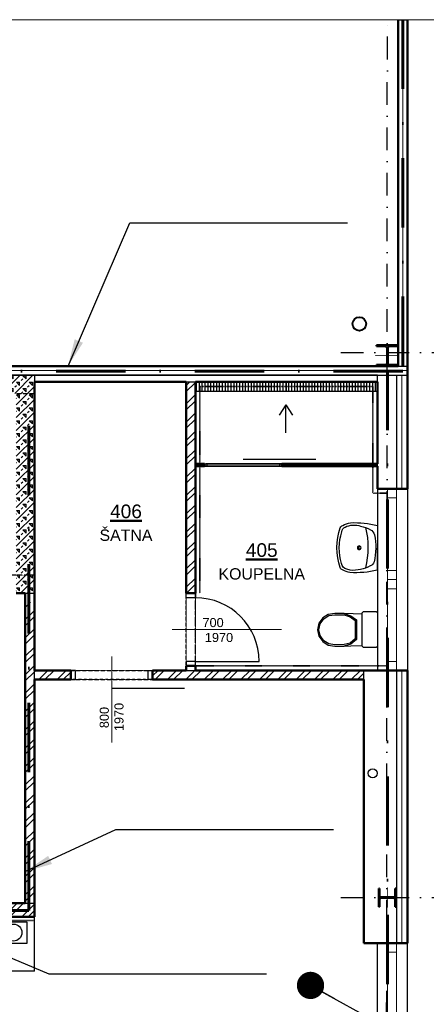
# Model space of a CAD drawing. Header units: millimetres. Extents: x 2886542 to 7567581, y -792623 to 134766.
# Tile 154 of 256: x 4635991 to 4640460, y -405114 to -394277. Entities that reach past the tile are written whole.
import ezdxf
from ezdxf.enums import TextEntityAlignment as Align

# ---------------------------------------------------------------- set-up
doc = ezdxf.new("R2010")
doc.units = ezdxf.units.MM
for name, pattern in [('DASHDOT', [1, 0.5, -0.25, 0, -0.25]), ('DASHDOTX2', [50.8, 25.4, -12.7, 0, -12.7]), ('DIVIDE', [1.25, 0.5, -0.25, 0, -0.25, 0, -0.25]), ('DOT', [0.25, 0, -0.25])]:
    doc.linetypes.add(name, pattern=pattern)
for name, color, linetype in [('CA_umyvadlo 1 (55x45)', 7, 'Continuous'), ('IN_SANITA', 7, 'Continuous'), ('požárničina', 10, 'Continuous'), ('srafy', 251, 'Continuous')]:
    doc.layers.add(name, color=color, linetype=linetype)
for name, color, linetype, lineweight in [('CASANITA', 7, 'Continuous', 25), ('CKDVERE_', 7, 'Continuous', 25), ('CKDVERE_NADROVINOU', 1, 'DASHDOT', 18), ('CKDVERE_OSY', 1, 'Continuous', 18), ('CKDVERE_POPIS', 3, 'Continuous', 25), ('CKDVERE_PRAH', 7, 'Continuous', 25), ('CKDVERE_ZARUBNE_RAM', 5, 'Continuous', 25), ('CKIZOLACE', 1, 'Continuous', 18), ('CKOKNA', 1, 'Continuous', 18), ('CKPOPISM', 250, 'Continuous', 50), ('CKPOPISM_POPIS', 3, 'Continuous', 25), ('CKPROSTUPY_NADROVINOU', 7, 'DASHDOT', 25), ('CKRASTR', 7, 'DASHDOT', 18), ('CKSTENY_NADROVINOU', 7, 'DIVIDE', 25), ('CKSTENY_PODROVINOU', 7, 'Continuous', 25), ('CKSTENY_REZ', 6, 'Continuous', 50), ('CKSTRECHA_PODROVINOU', 7, 'Continuous', 25), ('CSPROFILY_OSY', 1, 'DASHDOT', 18), ('CSPROFILY_REZY', 4, 'Continuous', 50), ('obklady', 4, 'DASHDOT', 35), ('ZTI-DEŠŤOVÁ-KANALIZACE', 210, 'Continuous', 40), ('ZTI-SPLAŠKOVÁ KANALIZACE', 80, 'Continuous', 30)]:
    doc.layers.add(name, color=color, linetype=linetype, lineweight=lineweight)
doc.layers.add('CKDVERE_DORAZ', color=7, linetype='DOT', lineweight=25, plot=False)
doc.styles.add('ARIAL', font='arial.ttf')
doc.styles.add('ROMANT', font='romant')
doc.styles.get("Standard").update_dxf_attribs({"font": 'arial.ttf'})
doc.linetypes.add('IZOLACE_POLYSTYREN_EXPANDOVANY', pattern='A,1,[224,CADKON.SHX,S=0.01,R=0,X=-0.5,Y=-1.74],-2', length=3)
doc.linetypes.add('IZOLACE_POLYSTYREN_PENOVY', pattern='A,0.001,[228,CADKON.SHX,S=0.1,R=0,X=0,Y=0],-2', length=2.001)
doc.linetypes.add('PRERUSENI', pattern='A,60,[100,CADKON.SHX,S=2.5,R=0,X=0,Y=0],-10', length=70)
doc.dimstyles.new('úhlová', dxfattribs={"dimscale": 0.2, "dimtxt": 2.5, "dimasz": 1.5, "dimexe": 0, "dimexo": 3, "dimgap": 1, "dimtad": 1, "dimdec": 0, "dimzin": 0, "dimdsep": 46, "dimtxsty": 'ROMANT', "dimcen": 5, "dimclrd": 256, "dimclre": 256, "dimclrt": 7, "dimadec": 1, "dimazin": 0, "dimtfac": 1, "dimtdec": 0, "dimtix": 1, "dimtmove": 2, "dimatfit": 3, "dimfxl": 0, "dimtvp": 2, "dimtolj": 1, "dimtzin": 0, "dimarcsym": 0})
pattern_1 = [(45, (4536587.83, -342740.56), (-101.02788, 101.02788), []), (45, (4536655.19, -342740.56), (-101.02788, 101.02788), [])]

# ---------------------------------------------------------------- blocks, each defined once
blk = doc.blocks.new('CK_S_EXT_HEAHEA200')
for p, q in [((-100, 95), (100, 95)), ((-100, 95), (-100, 85)), ((-100, 85), (-21.25, 85)), ((-3.25, -67), (-3.25, 67)), ((3.25, -67), (3.25, 67)), ((100, 85), (21.25, 85)), ((100, 95), (100, 85)), ((-100, -95), (-100, -85)), ((-100, -85), (-21.25, -85)), ((-100, -95), (100, -95)), ((100, -85), (21.25, -85)), ((100, -95), (100, -85))]:
    blk.add_line(p, q)
for centre, start, end in [((-21.25, 67), 0, 90), ((21.25, 67), 90, 180), ((-21.25, -67), 270, 0), ((21.25, -67), 180, 270)]:
    blk.add_arc(centre, 18, start, end)
blk = doc.blocks.new('dvouplotýnkový vařič')
at = {"color": 0, "linetype": 'ByBlock', "lineweight": -2}
for p, q in [((0, 0), (0, 540)), ((0, 540), (240, 540)), ((240, 540), (240, 0)), ((240, 0), (0, 0))]:
    blk.add_line(p, q, dxfattribs=at)
for centre, radius in [((120, 392), 93.4), ((120, 124), 70.1)]:
    blk.add_circle(centre, radius, dxfattribs=at)
blk = doc.blocks.new('umyvadlo 1 (55x45)_P')
at = {"layer": 'CA_umyvadlo 1 (55x45)', "linetype": 'ByBlock'}
for points in [[(-0.245, 0, 0.077931), (-0.273, -0.301, 0.068031), (-0.244, -0.381, 0.244962), (-0.218, -0.408, 0.165243), (0.22, -0.408, 0.244752), (0.245, -0.381, 0.072964), (0.276, -0.295, 0.073303), (0.246, 0)], [(-0.199, -0.077, 0.13917), (-0.248, -0.297), (-0.237, -0.336, 0.309536), (-0.174, -0.392, 0.150009), (0.176, -0.392, 0.287481), (0.228, -0.356, 0.190467), (0.24, -0.184, 0.04778), (0.2, -0.077, 0.225267), (0.145, -0.033, 0.117325), (-0.154, -0.036, 0.189059), (-0.198, -0.074)]]:
    blk.add_lwpolyline(points, format="xyb", close=True, dxfattribs=at)
blk.add_lwpolyline([(-0.22, -0.127, -0.125328), (0.222, -0.127)], format="xyb", dxfattribs=at)
for radius in [0.0204, 0.0139]:
    blk.add_circle((0.001, -0.199), radius, dxfattribs=at)
blk = doc.blocks.new('zavěšené WC splach. nádrž')
at = {"color": 0, "linetype": 'ByBlock', "lineweight": -2}
for p, q in [((0, 184), (15, 199)), ((0, -184), (0, 184)), ((15, 199), (152, 199)), ((152, 199), (167, 184)), ((167, 184), (167, -184)), ((293, 178), (167, 174)), ((231, 111), (293, 161)), ((231, -109), (231, 111)), ((243, 101), (300, 148)), ((365, 181), (293, 178)), ((293, 161), (365, 181)), ((300, 148), (366, 166)), ((468, 182), (365, 181)), ((366, 166), (467, 167)), ((467, 167), (533, 158)), ((540, 171), (468, 182)), ((533, 158), (590, 123)), ((601, 133), (540, 171)), ((590, 123), (630, 67)), ((643, 73), (601, 133)), ((243, -100), (243, 101)), ((630, 67), (643, 2)), ((643, 2), (630, -63)), ((658, 2), (643, 73)), ((643, -69), (658, 2)), ((300, -139), (243, -100)), ((630, -63), (590, -119)), ((601, -129), (643, -69)), ((15, -199), (0, -184)), ((152, -199), (15, -199)), ((167, -184), (152, -199)), ((167, -170), (365, -177)), ((293, -153), (231, -109)), ((365, -177), (293, -153)), ((366, -162), (300, -139)), ((365, -177), (468, -178)), ((467, -163), (366, -162)), ((533, -154), (467, -163)), ((468, -178), (540, -167)), ((590, -119), (533, -154)), ((540, -167), (601, -129))]:
    blk.add_line(p, q, dxfattribs=at)
blk = doc.blocks.new('CK_S_EXT_HEAHEA240')
for p, q in [((-120, 115), (120, 115)), ((-120, 115), (-120, 103)), ((120, 115), (120, 103)), ((-120, 103), (-24.75, 103)), ((-3.75, -82), (-3.75, 82)), ((3.75, -82), (3.75, 82)), ((120, 103), (24.75, 103)), ((-120, -115), (-120, -103)), ((-120, -103), (-24.75, -103)), ((120, -103), (24.75, -103)), ((120, -115), (120, -103)), ((-120, -115), (120, -115))]:
    blk.add_line(p, q)
for centre, start, end in [((-24.75, 82), 0, 90), ((24.75, 82), 90, 180), ((-24.75, -82), 270, 0), ((24.75, -82), 180, 270)]:
    blk.add_arc(centre, 21, start, end)
blk = doc.blocks.new('CKBL2032316081349')
blk = doc.blocks.new('CKBL2112015110304', base_point=(99876, -77922))

msp = doc.modelspace()

# ---------------------------------------------------------------- hatches: boundary and pattern name
at = {"layer": 'srafy'}
h = msp.add_hatch(dxfattribs=at)
h.set_pattern_fill('BETON-PERLITBETON', color=0, scale=25, style=0)
h.set_pattern_definition([(45, (4536587.83, -342740.56), (-70.71068, 70.71068), []), (45, (4536658.55, -342740.56), (-70.71068, 70.71068), [25, -75]), (135, (4536711.58, -342722.88), (-70.71068, -70.71068), [50, -50]), (0, (4536676.22, -342687.53), (70.71068, 70.71068), [35.35534, -106.06602]), (90, (4536711.58, -342722.88), (-70.71068, 70.71068), [35.35534, -106.06602])])
h.paths.add_polyline_path([(4635952.2, -398389.5), (4635952.2, -400389.5), (4636152.2, -400389.5), (4636152.2, -398389.5)])
h.paths.add_polyline_path([(4635952.2, -398389.5), (4636152.2, -398389.5), (4636152.2, -398264.5), (4636152.2, -398189.5), (4634927.5, -398189.5), (4634152.2, -398189.5), (4634152.2, -398264.5), (4634152.2, -398389.5), (4634352.2, -398389.5)])
h.paths.add_polyline_path([(4634152.2, -398544.1), (4634352.2, -399296.6), (4634352.2, -398389.5), (4634152.2, -398389.5)])
h.paths.add_polyline_path([(4634352.2, -399296.6), (4634152.2, -398544.1), (4634152.2, -399663), (4634352.2, -399663)])
h.paths.add_polyline_path([(4634152.2, -399663), (4634152.2, -400389.5), (4634352.2, -400389.5), (4634352.2, -400250.3), (4634352.2, -399663)])
h.paths.add_polyline_path([(4634152.2, -400589.5), (4634352.2, -400589.5), (4634352.2, -400539.5), (4634352.2, -400389.5), (4634152.2, -400389.5)])
h.paths.add_polyline_path([(4635952.2, -400489.5), (4635952.2, -400589.5), (4636052.2, -400589.5), (4636152.2, -400589.5), (4636152.2, -400389.5), (4635952.2, -400389.5)])
h.paths.add_polyline_path([(4635450.1, -398474.2), (4635450.1, -398210.2), (4635615.1, -398210.2), (4635615.1, -398474.2)], flags=24)
h.paths.add_polyline_path([(4634180.4, -399227.4), (4634444.4, -399227.4), (4634444.4, -399392.4), (4634180.4, -399392.4)], flags=24)
h.paths.add_polyline_path([(4634180.4, -399227.4), (4634444.4, -399227.4), (4634444.4, -399392.4), (4634180.4, -399392.4)], flags=24)
h = msp.add_hatch(dxfattribs=at)
h.set_pattern_fill('ANSI32', color=0, scale=15, style=0)
h.set_pattern_definition(pattern_1)
h.paths.add_polyline_path([(4637922.2, -399164.5), (4637922.2, -398364.5), (4637922.2, -398264.5), (4637822.2, -398264.5), (4637822.2, -400589.5), (4637922.2, -400589.5), (4637922.2, -399189.5)])
h.paths.add_polyline_path([(4637647.9, -400472.7), (4637647.9, -400266), (4639654.6, -400266), (4639654.6, -400472.7)], flags=24)
h = msp.add_hatch(dxfattribs=at)
h.set_pattern_fill('ANSI31', color=0, scale=10, angle=45, style=0)
h.set_pattern_definition([(90, (4536587.835, -342740.56), (-31.75, 2e-15), [])])
h.paths.add_polyline_path([(4639922.2, -398264.5), (4638922.2, -398264.5), (4638922.2, -398314.5), (4639872.2, -398314.5), (4639872.2, -398364.5), (4639922.2, -398364.5)])
h.paths.add_polyline_path([(4638922.2, -398314.5), (4638922.2, -398264.5), (4637922.2, -398264.5), (4637922.2, -398364.5), (4637972.2, -398364.5), (4637972.2, -398314.5)])
h.paths.add_polyline_path([(4638922.2, -398314.5), (4637972.2, -398314.5), (4637972.2, -398364.5), (4638922.2, -398364.5)])
h.paths.add_polyline_path([(4638922.2, -398314.5), (4638922.2, -398364.5), (4639872.2, -398364.5), (4639872.2, -398314.5)])
h = msp.add_hatch(dxfattribs=at)
h.set_pattern_fill('ANSI32', color=0, scale=15, style=0)
h.set_pattern_definition(pattern_1)
h.paths.add_polyline_path([(4636152.2, -401539.5), (4636152.2, -400689.5), (4636052.2, -400689.5), (4636052.2, -403999.5), (4636152.2, -403999.5), (4636152.2, -401639.5)])
edge = h.paths.add_edge_path()
edge.add_line((4636052.2, -403999.5), (4634152.2, -403999.5))
edge.add_line((4634152.2, -403999.5), (4634152.2, -403924.5))
edge.add_line((4634152.2, -403924.5), (4634032.2, -403924.5))
edge.add_line((4634032.2, -403924.5), (4634032.2, -403944.5))
edge.add_line((4634032.2, -403944.5), (4634132.2, -403944.5))
edge.add_line((4634132.2, -403944.5), (4634132.2, -403954.5))
edge.add_line((4634132.2, -403954.5), (4634053.5, -403954.5))
edge.add_arc((4634053.5, -403972.5), 18, 90, 180)
edge.add_line((4634035.5, -403972.5), (4634035.5, -404039.5))
edge.add_line((4634035.5, -404039.5), (4634035.5, -404106.5))
edge.add_arc((4634053.5, -404106.5), 18, 180, 270)
edge.add_line((4634053.5, -404124.5), (4634132.2, -404124.5))
edge.add_line((4634132.2, -404124.5), (4634132.2, -404134.5))
edge.add_line((4634132.2, -404134.5), (4634032.2, -404134.5))
edge.add_line((4634032.2, -404134.5), (4634032.2, -404149.5))
edge.add_line((4634032.2, -404149.5), (4634127.2, -404149.5))
edge.add_line((4634127.2, -404149.5), (4634402.2, -404149.5))
edge.add_line((4634402.2, -404149.5), (4634877.2, -404149.5))
edge.add_line((4634877.2, -404149.5), (4636152.2, -404149.5))
edge.add_line((4636152.2, -404149.5), (4636152.2, -403999.5))
edge.add_line((4636152.2, -403999.5), (4636052.2, -403999.5))
edge = h.paths.add_edge_path()
edge.add_line((4633152.2, -404149.5), (4634032.2, -404149.5))
edge.add_line((4634032.2, -404149.5), (4634032.2, -404134.5))
edge.add_line((4634032.2, -404134.5), (4633932.2, -404134.5))
edge.add_line((4633932.2, -404134.5), (4633932.2, -404124.5))
edge.add_line((4633932.2, -404124.5), (4634011, -404124.5))
edge.add_arc((4634011, -404106.5), 18, 270, 360)
edge.add_line((4634029, -404106.5), (4634029, -404039.5))
edge.add_line((4634029, -404039.5), (4634029, -403972.5))
edge.add_arc((4634011, -403972.5), 18, 0, 90)
edge.add_line((4634011, -403954.5), (4633932.2, -403954.5))
edge.add_line((4633932.2, -403954.5), (4633932.2, -403944.5))
edge.add_line((4633932.2, -403944.5), (4634032.2, -403944.5))
edge.add_line((4634032.2, -403944.5), (4634032.2, -403924.5))
edge.add_line((4634032.2, -403924.5), (4633912.2, -403924.5))
edge.add_line((4633912.2, -403924.5), (4633912.2, -403999.5))
edge.add_line((4633912.2, -403999.5), (4631047.2, -403999.5))
edge.add_line((4631047.2, -403999.5), (4631047.2, -404149.5))
edge.add_line((4631047.2, -404149.5), (4631312.2, -404149.5))
edge.add_line((4631312.2, -404149.5), (4632552.2, -404149.5))
edge.add_line((4632552.2, -404149.5), (4633152.2, -404149.5))
h.paths.add_polyline_path([(4630147.2, -403999.5), (4628447.2, -403999.5), (4628147.2, -403999.5), (4628147.2, -404039.5), (4628147.2, -404149.5), (4628447.2, -404149.5), (4630147.2, -404149.5)])
h = msp.add_hatch(dxfattribs=at)
h.set_pattern_fill('ANSI32', color=0, scale=15, style=0)
h.set_pattern_definition(pattern_1)
h.paths.add_polyline_path([(4637922.2, -401439.5), (4637822.2, -401439.5), (4637452.2, -401439.5), (4637452.2, -401539.5), (4639772.2, -401539.5), (4639772.2, -401439.5)])
h.paths.add_polyline_path([(4636152.2, -401439.5), (4636152.2, -401539.5), (4636552.2, -401539.5), (4636552.2, -401439.5)])

# ---------------------------------------------------------------- linework, layer by layer
at = {"layer": 'CKDVERE_', "color": 0}
for p, q in [((4639247.2, -399116), (4638447.2, -399116)), ((4637922.2, -401339.5), (4638622.2, -401339.5)), ((4637802.2, -401639.5), (4637002.2, -401639.5))]:
    msp.add_line(p, q, dxfattribs=at)
msp.add_arc((4637922.2, -401339.5), 700, 0, 90, dxfattribs=at)
at = {"layer": 'CKDVERE_DORAZ', "color": 0}
for p, q in [((4638872.2, -399164.5), (4638022.2, -399164.5)), ((4637922.2, -401389.5), (4637922.2, -400589.5)), ((4637452.2, -401539.5), (4636552.2, -401539.5))]:
    msp.add_line(p, q, dxfattribs=at)
at = {"layer": 'CKDVERE_NADROVINOU', "color": 0}
for p, q in [((4637822.2, -401339.5), (4637822.2, -400639.5)), ((4637922.2, -401339.5), (4637922.2, -400639.5)), ((4637402.2, -401439.5), (4636602.2, -401439.5)), ((4637402.2, -401539.5), (4636602.2, -401539.5))]:
    msp.add_line(p, q, dxfattribs=at)
at = {"layer": 'CKDVERE_OSY', "color": 0}
for p, q in [((4638867.2, -400989.5), (4637667.2, -400989.5)), ((4637002.2, -401284.5), (4637002.2, -402234))]:
    msp.add_line(p, q, dxfattribs=at)
at = {"layer": 'CKDVERE_PRAH', "color": 0}
for p, q in [((4638847.2, -399164.5), (4638047.2, -399164.5)), ((4638847.2, -399189.5), (4638047.2, -399189.5))]:
    msp.add_line(p, q, dxfattribs=at)
at = {"layer": 'CKDVERE_ZARUBNE_RAM', "color": 0}
for p, q in [((4638022.2, -399164.5), (4638047.2, -399164.5)), ((4638022.2, -399189.5), (4638022.2, -399164.5)), ((4638047.2, -399189.5), (4638022.2, -399189.5)), ((4638047.2, -399164.5), (4638047.2, -399189.5)), ((4638872.2, -399164.5), (4638847.2, -399164.5)), ((4638847.2, -399164.5), (4638847.2, -399189.5)), ((4638847.2, -399189.5), (4638872.2, -399189.5)), ((4638872.2, -399189.5), (4638872.2, -399164.5)), ((4637822.2, -400639.5), (4637822.2, -400589.5)), ((4637822.2, -400589.5), (4637922.2, -400589.5)), ((4637922.2, -400589.5), (4637922.2, -400639.5)), ((4637922.2, -400639.5), (4637822.2, -400639.5)), ((4637922.2, -401339.5), (4637822.2, -401339.5)), ((4637822.2, -401339.5), (4637822.2, -401389.5)), ((4637922.2, -401389.5), (4637922.2, -401339.5)), ((4636602.2, -401439.5), (4636552.2, -401439.5)), ((4636552.2, -401439.5), (4636552.2, -401539.5)), ((4636602.2, -401539.5), (4636602.2, -401439.5)), ((4637402.2, -401539.5), (4637402.2, -401439.5)), ((4637402.2, -401439.5), (4637452.2, -401439.5)), ((4637452.2, -401439.5), (4637452.2, -401539.5)), ((4637822.2, -401389.5), (4637922.2, -401389.5)), ((4636552.2, -401539.5), (4636602.2, -401539.5)), ((4637452.2, -401539.5), (4637402.2, -401539.5))]:
    msp.add_line(p, q, dxfattribs=at)
at = {"layer": 'CKIZOLACE', "color": 0}
for p, q in [((4640252.2, -394277.2), (4640152.2, -394277.2)), ((4640252.2, -398089.5), (4640252.2, -394277.2)), ((4640252.2, -398089.5), (4640152.2, -398089.5))]:
    msp.add_line(p, q, dxfattribs=at)
at = {"layer": 'CKIZOLACE', "color": 0, "linetype": 'IZOLACE_POLYSTYREN_PENOVY', "ltscale": 5}
for points in [[(4640202.2, -398089.5), (4640202.2, -394277.2)], [(4627817.2, -398139.5), (4640252.2, -398139.5)]]:
    msp.add_lwpolyline(points, dxfattribs=at)
at = {"layer": 'CKIZOLACE', "color": 0, "linetype": 'IZOLACE_POLYSTYREN_EXPANDOVANY', "ltscale": 3}
for points in [[(4640192.2, -398189.5), (4640192.2, -399439.5)], [(4640192.2, -401439.5), (4640192.2, -404439.5)]]:
    msp.add_lwpolyline(points, dxfattribs=at)
at = {"layer": 'CKOKNA', "color": 0}
for p, q in [((4640032.2, -399539.5), (4640032.2, -399439.5)), ((4640132.2, -399439.5), (4640032.2, -399439.5)), ((4640032.2, -399539.5), (4640032.2, -400339.5)), ((4640132.2, -399539.5), (4640032.2, -399539.5)), ((4640132.2, -399539.5), (4640132.2, -399439.5)), ((4640132.2, -399539.5), (4640132.2, -400339.5)), ((4640032.2, -400439.5), (4640032.2, -400339.5)), ((4640132.2, -400339.5), (4640032.2, -400339.5)), ((4640132.2, -400439.5), (4640132.2, -400339.5)), ((4640132.2, -400439.5), (4640032.2, -400439.5)), ((4640032.2, -400539.5), (4640032.2, -400439.5)), ((4640132.2, -400539.5), (4640132.2, -400439.5)), ((4640032.2, -400539.5), (4640032.2, -401339.5)), ((4640132.2, -400539.5), (4640032.2, -400539.5)), ((4640132.2, -400539.5), (4640132.2, -401339.5)), ((4640132.2, -401339.5), (4640032.2, -401339.5)), ((4640032.2, -401339.5), (4640032.2, -401439.5)), ((4640132.2, -401339.5), (4640132.2, -401439.5)), ((4640132.2, -401439.5), (4640032.2, -401439.5)), ((4640032.2, -404539.5), (4640032.2, -404439.5)), ((4640132.2, -404439.5), (4640032.2, -404439.5)), ((4640132.2, -404539.5), (4640132.2, -404439.5)), ((4640032.2, -405339.5), (4640032.2, -404539.5)), ((4640132.2, -404539.5), (4640032.2, -404539.5)), ((4640132.2, -405339.5), (4640132.2, -404539.5))]:
    msp.add_line(p, q, dxfattribs=at)
at = {"layer": 'CKPROSTUPY_NADROVINOU', "color": 0, "ltscale": 500}
for p, q in [((4640020.1, -411216.9), (4640032.2, -394277.2)), ((4639520.2, -397939.5), (4643072.1, -397939.5)), ((4639520.2, -403939.5), (4643072.1, -403939.5))]:
    msp.add_line(p, q, dxfattribs=at)
at = {"layer": 'CKRASTR', "color": 0, "linetype": 'PRERUSENI'}
msp.add_line((4618730.8, -394277.2), (4641332.4, -394277.2), dxfattribs=at)
at = {"layer": 'CKSTENY_NADROVINOU', "color": 0}
for p, q in [((4635952.2, -398389.5), (4636152.2, -398389.5)), ((4636152.2, -400389.5), (4634152.2, -400389.5)), ((4637822.2, -401389.5), (4637822.2, -400589.5)), ((4637922.2, -401389.5), (4637922.2, -400589.5)), ((4636552.2, -401439.5), (4637452.2, -401439.5)), ((4636552.2, -401539.5), (4637452.2, -401539.5))]:
    msp.add_line(p, q, dxfattribs=at)
at = {"layer": 'CKSTENY_PODROVINOU', "color": 0}
for p, q in [((4640152.2, -394277.2), (4640252.2, -394277.2)), ((4627817.2, -398089.5), (4640252.2, -398089.5)), ((4640152.2, -398089.5), (4640252.2, -398089.5)), ((4640252.2, -398089.5), (4640252.2, -398189.5)), ((4627817.2, -398189.5), (4640252.2, -398189.5)), ((4636152.2, -398189.5), (4634152.2, -398189.5)), ((4639922.2, -398189.5), (4636152.2, -398189.5)), ((4636152.2, -398189.5), (4636152.2, -398264.5)), ((4639922.2, -398264.5), (4639922.2, -398189.5)), ((4639922.2, -398189.5), (4640252.2, -398189.5)), ((4640132.2, -398189.5), (4640132.2, -399439.5)), ((4640132.2, -398189.5), (4640252.2, -398189.5)), ((4637822.2, -398264.5), (4637922.2, -398264.5)), ((4638922.2, -398364.5), (4638922.2, -398264.5)), ((4637922.2, -398364.5), (4639922.2, -398364.5)), ((4638022.2, -399164.5), (4638872.2, -399164.5)), ((4638022.2, -399189.5), (4638872.2, -399189.5)), ((4639922.2, -399439.5), (4639922.2, -401439.5)), ((4640132.2, -399439.5), (4640252.2, -399439.5)), ((4640252.2, -399439.5), (4640252.2, -401439.5)), ((4636052.2, -400589.5), (4636152.2, -400589.5)), ((4639772.2, -401539.5), (4639772.2, -401439.5)), ((4640132.2, -401439.5), (4640132.2, -404439.5)), ((4640132.2, -401439.5), (4640252.2, -401439.5)), ((4636052.2, -403999.5), (4636152.2, -403999.5)), ((4639922.2, -407439.5), (4639922.2, -404439.5)), ((4640132.2, -404439.5), (4640252.2, -404439.5)), ((4640252.2, -407439.5), (4640252.2, -404439.5))]:
    msp.add_line(p, q, dxfattribs=at)
at = {"layer": 'CKSTENY_PODROVINOU', "color": 0, "linetype": 'Continuous'}
for p, q in [((4639922.2, -399189.5), (4639922.2, -399164.5)), ((4636152.2, -401539.5), (4636152.2, -401439.5)), ((4637822.2, -401439.5), (4637922.2, -401439.5))]:
    msp.add_line(p, q, dxfattribs=at)
at = {"layer": 'CKSTENY_REZ', "color": 0}
for p, q in [((4640152.2, -398089.5), (4640152.2, -394277.2)), ((4640252.2, -398189.5), (4640252.2, -394277.2)), ((4618730.8, -398089.5), (4640152.2, -398089.5)), ((4640252.2, -398189.5), (4640252.2, -399439.5)), ((4636152.2, -400589.5), (4636152.2, -398264.5)), ((4636152.2, -398264.5), (4637822.2, -398264.5)), ((4637822.2, -400589.5), (4637822.2, -398264.5)), ((4637922.2, -398264.5), (4639922.2, -398264.5)), ((4637922.2, -400589.5), (4637922.2, -398264.5)), ((4639922.2, -399164.5), (4639922.2, -398264.5)), ((4637922.2, -399189.5), (4637922.2, -399164.5)), ((4638022.2, -399164.5), (4637922.2, -399164.5)), ((4638022.2, -399189.5), (4637922.2, -399189.5)), ((4638022.2, -399189.5), (4638022.2, -399164.5)), ((4638872.2, -399189.5), (4638872.2, -399164.5)), ((4639922.2, -399164.5), (4638872.2, -399164.5)), ((4639922.2, -399189.5), (4638872.2, -399189.5)), ((4639922.2, -399439.5), (4639922.2, -399189.5)), ((4640252.2, -399439.5), (4639922.2, -399439.5)), ((4635952.2, -400589.5), (4636052.2, -400589.5)), ((4636052.2, -403999.5), (4636052.2, -400589.5)), ((4636152.2, -401439.5), (4636152.2, -400589.5)), ((4637822.2, -400589.5), (4637922.2, -400589.5)), ((4636152.2, -401439.5), (4636552.2, -401439.5)), ((4636552.2, -401539.5), (4636552.2, -401439.5)), ((4637452.2, -401539.5), (4637452.2, -401439.5)), ((4637452.2, -401439.5), (4637822.2, -401439.5)), ((4637822.2, -401439.5), (4637822.2, -401389.5)), ((4637822.2, -401389.5), (4637922.2, -401389.5)), ((4637922.2, -401439.5), (4637922.2, -401389.5)), ((4637922.2, -401439.5), (4639922.2, -401439.5)), ((4640252.2, -401439.5), (4639922.2, -401439.5)), ((4640252.2, -401439.5), (4640252.2, -404439.5)), ((4636152.2, -401539.5), (4636552.2, -401539.5)), ((4636152.2, -404149.5), (4636152.2, -401539.5)), ((4637452.2, -401539.5), (4639772.2, -401539.5)), ((4639772.2, -404439.5), (4639772.2, -401539.5)), ((4634152.2, -403999.5), (4636052.2, -403999.5)), ((4631312.2, -404149.5), (4636152.2, -404149.5)), ((4640252.2, -404439.5), (4639772.2, -404439.5))]:
    msp.add_line(p, q, dxfattribs=at)
at = {"layer": 'CKSTRECHA_PODROVINOU', "color": 0}
for p, q in [((4638915.2, -398517), (4638842.3, -398630.1)), ((4638915.2, -398824.9), (4638915.2, -398517)), ((4638915.2, -398517), (4638988.2, -398630.1))]:
    msp.add_line(p, q, dxfattribs=at)
at = {"layer": 'CSPROFILY_OSY', "color": 0}
for p, q in [((4640032.2, -397849.5), (4640032.2, -398099.5)), ((4640162.2, -397974.5), (4639902.2, -397974.5)), ((4640032.2, -404049.5), (4640032.2, -403829.5)), ((4640137.2, -403939.5), (4639927.2, -403939.5))]:
    msp.add_line(p, q, dxfattribs=at)
at = {"layer": 'IN_SANITA', "color": 0, "linetype": 'Continuous'}
for q in [(4636152.2, -404149.5), (4633152.2, -404749.5)]:
    msp.add_line((4636152.2, -404749.5), q, dxfattribs=at)
at = {"layer": 'obklady', "color": 0}
for points in [[(4640032.2, -399489.5), (4639872.2, -399489.5), (4639872.2, -398314.5), (4637972.2, -398314.5), (4637972.2, -400589.5)], [(4637922.2, -401389.5), (4640032.2, -401389.5)], [(4636152.2, -404189.5), (4633152.2, -404189.5)]]:
    msp.add_lwpolyline(points, dxfattribs=at)
at = {"layer": 'požárničina', "linetype": 'DASHDOTX2', "lineweight": 60, "ltscale": 30}
for p, q in [((4640201.7, -394277.2), (4640201.7, -398144.9)), ((4640201.7, -398144.9), (4618730.8, -398144.9)), ((4636092.5, -404081.4), (4636092.5, -398139.5)), ((4640032.2, -407939.5), (4640032.2, -398144.9)), ((4630764.5, -404078.4), (4636092.5, -404081.4))]:
    msp.add_line(p, q, dxfattribs=at)
at = {"layer": 'ZTI-DEŠŤOVÁ-KANALIZACE', "color": 0}
msp.add_circle((4639724.1, -397624.9), 75, dxfattribs=at)
at = {"layer": 'ZTI-SPLAŠKOVÁ KANALIZACE', "color": 0}
msp.add_circle((4639870.9, -402571.6), 50, dxfattribs=at)

# ---------------------------------------------------------------- block references
at = {"layer": 'CASANITA', "color": 0}
for name, p, rotation in [('zavěšené WC splach. nádrž', (4639922.2, -400989.5), 180), ('dvouplotýnkový vařič', (4635530, -404204.4), 270)]:
    msp.add_blockref(name, p, dxfattribs=dict(at, rotation=rotation))
at = {"layer": 'CKPOPISM', "color": 0}
ref = msp.add_blockref('CKBL2112015110304', (4637159, -400013.3), dxfattribs=dict(at, xscale=0.5, yscale=0.5, zscale=0.5))
ref.add_attrib('JMENO', 'ŠATNA', dxfattribs={"layer": 'CKPOPISM_POPIS', "height": 125}).set_placement((4637159, -400013.3), align=Align.CENTER)
ref.add_attrib('CISLO', '%%U406', dxfattribs={"height": 150, "style": 'ARIAL'}).set_placement((4637159, -399763.3), align=Align.CENTER)
ref = msp.add_blockref('CKBL2032316081349', (4638651.2, -400439.3), dxfattribs=at)
ref.add_attrib('CISLO', '%%U405', dxfattribs={"height": 150, "style": 'ARIAL'}).set_placement((4638651.2, -400189.3), align=Align.CENTER)
ref.add_attrib('JMENO', 'KOUPELNA', dxfattribs={"layer": 'CKPOPISM_POPIS', "height": 125}).set_placement((4638651.2, -400439.3), align=Align.CENTER)
at = {"layer": 'CSPROFILY_REZY', "color": 0}
for name, p, rotation in [('CK_S_EXT_HEAHEA240', (4640032.2, -397974.5), 180), ('CK_S_EXT_HEAHEA200', (4640032.2, -403939.5), 90)]:
    msp.add_blockref(name, p, dxfattribs=dict(at, rotation=rotation))
at = {"layer": 'IN_SANITA', "color": 0, "linetype": 'Continuous', "xscale": -1000, "yscale": 1000, "zscale": 1000, "rotation": 269.8527555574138}
msp.add_blockref('umyvadlo 1 (55x45)_P', (4639922, -400090.1), dxfattribs=at)

# ---------------------------------------------------------------- texts
at = {"layer": 'CKDVERE_POPIS', "color": 0}
msp.add_text('  700', height=100, dxfattribs=at).set_placement((4638077.5, -400962.3), align=Align.CENTER)
msp.add_text(' 1970', height=100, dxfattribs=at).set_placement((4638161.8, -401026.7), align=Align.TOP_CENTER)
msp.add_text('1970', height=100, rotation=90, dxfattribs=at).set_placement((4637031.8, -401951.5), align=Align.TOP_CENTER)
msp.add_text('  800', height=100, rotation=90, dxfattribs=at).set_placement((4636969.9, -401996.4), align=Align.CENTER)

# ---------------------------------------------------------------- leaders
at = {"layer": 'požárničina'}
for points, override in [([(4636521.6, -398089.5), (4637200.1, -396514.1), (4639593.3, -396514.1)], {"dimasz": 1500, "dimgap": 1, "dimtad": 0}), ([(4636052.2, -403651.6), (4637047.2, -403189), (4639440.5, -403189)], {"dimasz": 1500, "dimgap": 1, "dimtad": 0}), ([(4634132.2, -403854.5), (4636309.5, -404778.9), (4638702.7, -404778.9)], {"dimasz": 1500, "dimgap": 1, "dimtad": 0}), ([(4639187.4, -404905.8), (4642722.1, -406850.7), (4643877.5, -406850.7)], {"dimasz": 1500, "dimgap": 1, "dimtad": 0, "dimldrblk": 'Dot'})]:
    msp.add_leader(points, dimstyle='úhlová', override=override, dxfattribs=at)

doc.saveas('drawing.dxf')
